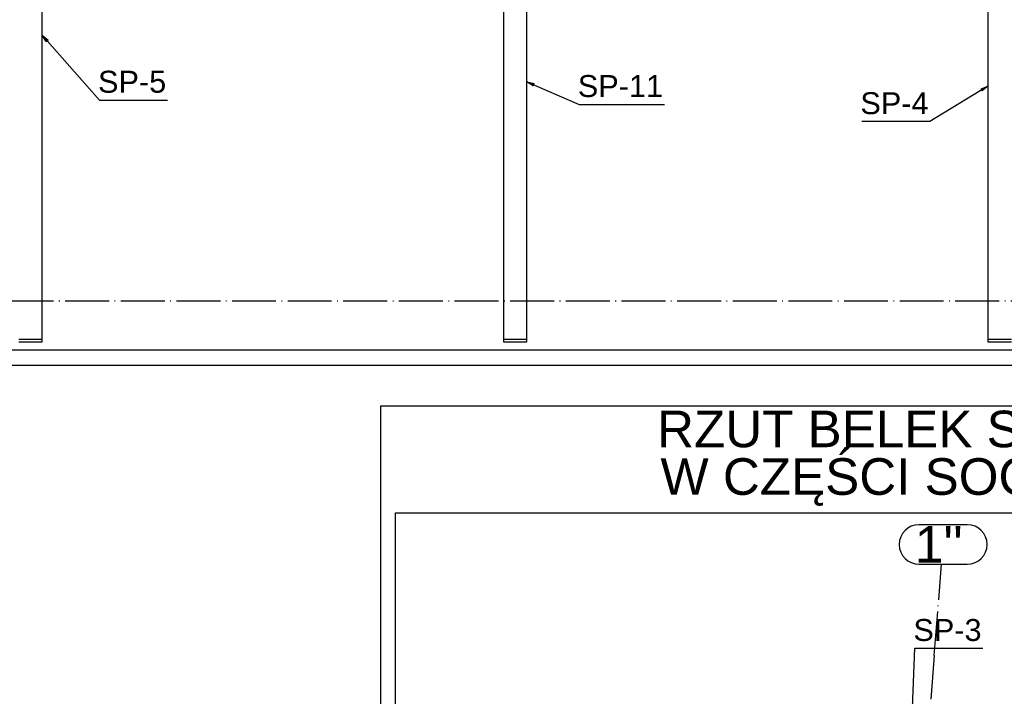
# Paper-space layout 'A0 Advance Steel' of a CAD drawing. Header units: millimetres. Extents: x -21 to 1320, y -7 to 928.
# Tile 102 of 134: x 1046 to 1180, y 407 to 500. Entities that reach past the tile are written whole.
import ezdxf

# ---------------------------------------------------------------- set-up
doc = ezdxf.new("R2010")
doc.units = ezdxf.units.MM
doc.linetypes.add('ACAD_ISO04W100', pattern=[30, 24, -3, 0, -3])
doc.layers.get('0').update_dxf_attribs({"linetype": 'CONTINUOUS'})
for name, color, linetype in [('AS_Belki', 145, 'CONTINUOUS'), ('AS_Blachy', 30, 'CONTINUOUS'), ('AS_Siatki', 72, 'CONTINUOUS')]:
    doc.layers.add(name, color=color, linetype=linetype)
doc.styles.add('Arial', font='arial.ttf', dxfattribs={"height": 150})

psp = doc.layouts.new('A0 Advance Steel')

# ---------------------------------------------------------------- linework, layer by layer
at = {"color": 0, "linetype": 'ByBlock', "lineweight": -2}
for p, q in [((1049.18, 496.91), (1048.64, 497.78)), ((1048.64, 497.78), (1049.43, 497.13)), ((1049.18, 496.91), (1049.43, 497.13)), ((1115.68, 490.88), (1114.83, 491.43)), ((1114.83, 491.43), (1115.82, 491.19)), ((1115.68, 490.88), (1115.82, 491.19)), ((1176.88, 490.46), (1177.82, 490.84)), ((1176.88, 490.46), (1177.05, 490.18)), ((1177.82, 490.84), (1177.05, 490.18))]:
    psp.add_line(p, q, dxfattribs=at)
at = {"color": 3, "ltscale": 0.25}
for points in [[(952.14, 452.67), (952.14, 606.27), (1275.74, 606.27), (1275.74, 452.67), (952.14, 452.67)], [(954.14, 454.76), (954.14, 593.36), (1273.74, 593.36), (1273.74, 454.76), (954.14, 454.76)], [(1094.89, 99.56), (1094.89, 447.16), (1269.49, 447.16), (1269.49, 99.56), (1094.89, 99.56)], [(1096.89, 101.93), (1096.89, 432.53), (1267.49, 432.53), (1267.49, 101.93), (1096.89, 101.93)]]:
    psp.add_lwpolyline(points, dxfattribs=at)
at = {"color": 7}
for points in [[(1048.64, 497.78), (1056.44, 488.93), (1065.75, 488.93)], [(1114.83, 491.43), (1121.98, 488.34), (1133.62, 488.34)], [(1177.82, 490.84), (1169.9, 486), (1160.58, 486)], [(1167.49, 405.89), (1167.82, 414.02), (1177.13, 414.02)]]:
    psp.add_lwpolyline(points, dxfattribs=at)
at = {"layer": 'AS_Belki', "linetype": 'Continuous', "ltscale": 0.25}
for p, q in [((1048.64, 456.28), (1048.64, 568.07)), ((1111.63, 568.89), (1111.63, 456.28)), ((1114.83, 456.28), (1114.83, 568.89)), ((1177.82, 568.1), (1177.82, 456.28)), ((1111.63, 456.28), (1114.83, 456.28))]:
    psp.add_line(p, q, dxfattribs=at)
at = {"layer": 'AS_Blachy', "linetype": 'Continuous', "ltscale": 0.25}
for p, q in [((1045.44, 456.28), (1048.64, 456.28)), ((1048.64, 455.88), (1048.64, 456.28)), ((1111.63, 456.28), (1111.63, 455.88)), ((1114.83, 455.88), (1114.83, 456.28)), ((1177.82, 456.28), (1181.02, 456.28)), ((1177.82, 456.28), (1177.82, 455.88)), ((1045.44, 455.88), (1048.64, 455.88)), ((1111.63, 455.88), (1114.83, 455.88)), ((1177.82, 455.88), (1181.02, 455.88))]:
    psp.add_line(p, q, dxfattribs=at)
at = {"layer": 'AS_Siatki', "color": 20, "linetype": 'ACAD_ISO04W100', "ltscale": 0.25}
for p, q in [((968.16, 461.48), (1259.21, 461.48)), ((1170.49, 413.05), (1171.48, 425.51)), ((1170.49, 413.05), (1147.24, 122.93)), ((1170.49, 413.05), (1170.49, 413.05))]:
    psp.add_line(p, q, dxfattribs=at)
at = {"layer": 'AS_Siatki', "color": 20, "linetype": 'Continuous', "ltscale": 0.25}
for p, q in [((1175, 430.91), (1168.4, 430.91)), ((1168.4, 425.51), (1175, 425.51))]:
    psp.add_line(p, q, dxfattribs=at)
for centre, start, end in [((1168.4, 428.21), 90, 270), ((1175, 428.21), 270, 90)]:
    psp.add_arc(centre, 2.7, start, end, dxfattribs=at)

# ---------------------------------------------------------------- texts
at = {"color": 7, "style": 'Arial'}
for s, p in [('SP-5', (1056.25, 489.93)), ('SP-11', (1121.79, 489.34)), ('SP-4', (1160.39, 487)), ('SP-3', (1167.63, 415.02))]:
    psp.add_text(s, height=3, dxfattribs=at).set_placement(p)
at = {"color": 84, "style": 'Arial'}
for s, p in [('RZUT BELEK STROPOWYCH ', (1132.62, 441.49)), ('W CZĘŚCI SOCJALNEJ skala 1:50', (1133.08, 434.99))]:
    psp.add_text(s, height=5, dxfattribs=at).set_placement(p)
at = {"layer": 'AS_Siatki', "color": 20, "style": 'Arial'}
psp.add_text("1''", height=5, dxfattribs=at).set_placement((1167.84, 425.71))

doc.saveas('drawing.dxf')
